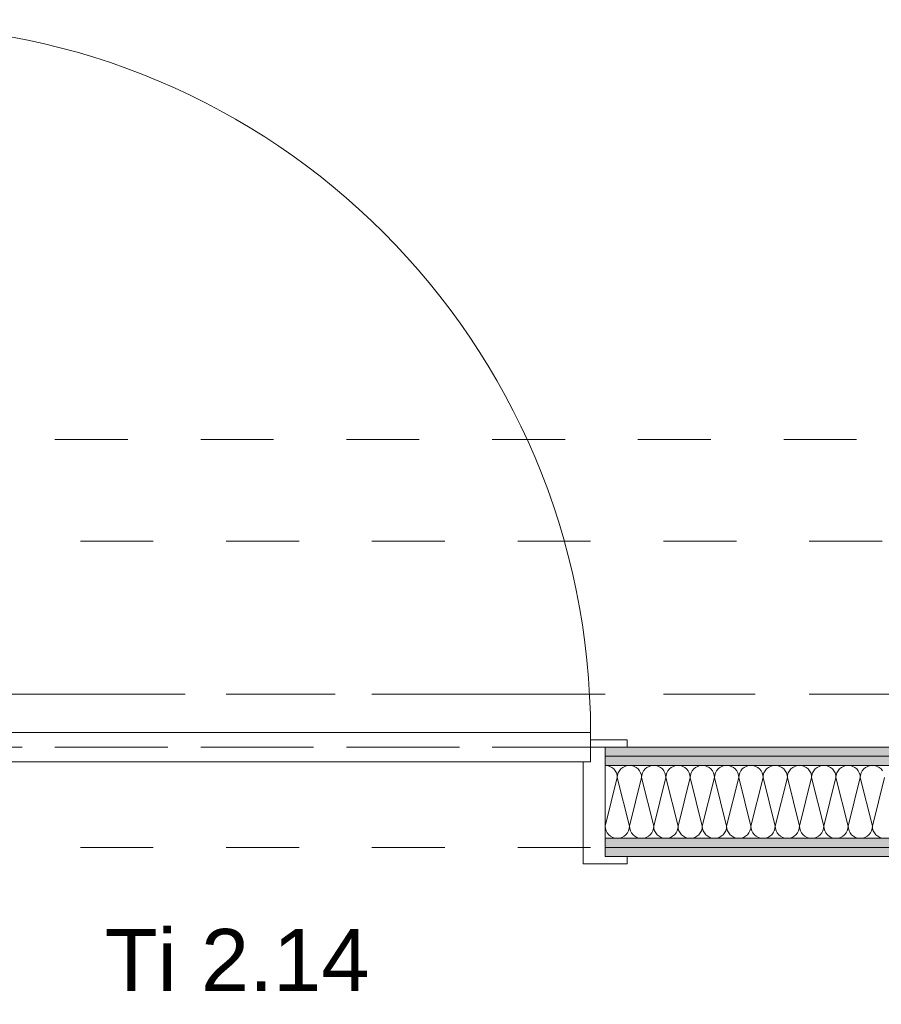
# Model space of a CAD drawing. Header units: metres. Extents: x -4 to 100, y -11 to 17.
# Tile 95 of 256: x 1.9 to 3.08, y 7.87 to 9.23. Entities that reach past the tile are written whole.
import ezdxf

# ---------------------------------------------------------------- set-up
doc = ezdxf.new("R2010")
doc.units = ezdxf.units.M
doc.header["$MEASUREMENT"] = 0
for name, pattern in [('Achse', [0.2, 0.1, -0.05, 0, -0.05]), ('Strichlinie doppelt', [0.546806, 0.264583, -0.105833, 0.070556, -0.105833]), ('Strichlinie eng', [0.115, 0.075, -0.04]), ('Untersicht', [0.1, 0.075, -0.025])]:
    doc.linetypes.add(name, pattern=pattern)
for name, color, linetype in [('152 - Bemaßung_ Beschriftung.Ausbau', 7, 'Continuous'), ('451 - Universal.Achsen Raster', 7, 'Continuous'), ('608 - Struktur.Träger', 7, 'Continuous'), ('650 - Abdeckung.Fußboden Aufbau', 7, 'Continuous'), ('Neubau_606 - Struktur.Wand Innen Ausbau', 7, 'Continuous'), ('Neubau_653 - Abdeckung.TB Verkofferung', 7, 'Continuous')]:
    doc.layers.add(name, color=color, linetype=linetype)
doc.styles.add('ERSTELLTER_STIL_2', font='txt')
doc.dimstyles.new('ERSTELLTER_STIL__3', dxfattribs={"dimtxt": 0.1, "dimasz": 0.0532, "dimexe": 0.18, "dimexo": 0.0625, "dimgap": 0, "dimtad": 1, "dimzin": 0, "dimdsep": 46, "dimtxsty": 'ERSTELLTER_STIL_2', "dimblk": 'ARROWHEAD_2', "dimblk1": 'ARROWHEAD_2', "dimblk2": 'ARROWHEAD_2', "dimcen": 0.09, "dimse1": 1, "dimse2": 1, "dimclrd": 7, "dimclre": 7, "dimclrt": 7, "dimazin": 0, "dimtfac": 1, "dimtdec": 4, "dimtmove": 0, "dimatfit": 3, "dimfxl": 1, "dimtolj": 1, "dimtzin": 0, "dimarcsym": 0})
doc.dimstyles.new('ERSTELLTER_STIL__4', dxfattribs={"dimtxt": 0.1, "dimasz": 0.0532, "dimexe": 0.18, "dimexo": 0.0625, "dimgap": 0, "dimtad": 1, "dimzin": 0, "dimdsep": 46, "dimtxsty": 'ERSTELLTER_STIL_2', "dimblk": 'ARROWHEAD_2', "dimblk1": 'ARROWHEAD_2', "dimblk2": 'ARROWHEAD_2', "dimcen": 0.09, "dimse1": 1, "dimse2": 1, "dimclrd": 7, "dimclre": 7, "dimclrt": 7, "dimazin": 0, "dimtfac": 1, "dimtdec": 4, "dimtmove": 2, "dimatfit": 3, "dimfxl": 1, "dimtolj": 1, "dimtzin": 0, "dimarcsym": 0})
doc.dimstyles.new('ERSTELLTER_STIL__5', dxfattribs={"dimtxt": 0.1, "dimasz": 0.0532, "dimexe": 0.18, "dimexo": 0.0625, "dimgap": 0, "dimtad": 1, "dimtih": 1, "dimtoh": 1, "dimzin": 0, "dimdsep": 46, "dimtxsty": 'ERSTELLTER_STIL_2', "dimblk": 'ARROWHEAD_2', "dimblk1": 'ARROWHEAD_2', "dimblk2": 'ARROWHEAD_2', "dimcen": 0.09, "dimse1": 1, "dimse2": 1, "dimclrd": 7, "dimclre": 7, "dimclrt": 7, "dimazin": 0, "dimtfac": 1, "dimtdec": 4, "dimtmove": 0, "dimatfit": 3, "dimfxl": 1, "dimtolj": 1, "dimtzin": 0, "dimarcsym": 0})
pattern_1 = [(45, (0, 0), (-0.01767767, 0.01767767), [0, -0.025])]

# ---------------------------------------------------------------- blocks, each defined once
blk = doc.blocks.new('*X32')
at = {"layer": 'Neubau_606 - Struktur.Wand Innen Ausbau', "color": 7, "linetype": 'Continuous', "lineweight": 5}
for p, q in [((2.7033, 8.2022), (2.7, 8.2025)), ((2.7, 8.2025), (2.7, 8.2025)), ((2.7064, 8.2012), (2.7033, 8.2022)), ((2.7093, 8.1997), (2.7064, 8.2012)), ((2.7118, 8.1976), (2.7093, 8.1997)), ((2.7241, 8.1997), (2.7215, 8.1976)), ((2.727, 8.2012), (2.7241, 8.1997)), ((2.7301, 8.2022), (2.727, 8.2012)), ((2.7333, 8.2025), (2.7301, 8.2022)), ((2.7366, 8.2022), (2.7333, 8.2025)), ((2.7397, 8.2012), (2.7366, 8.2022)), ((2.7426, 8.1997), (2.7397, 8.2012)), ((2.7451, 8.1976), (2.7426, 8.1997)), ((2.7574, 8.1997), (2.7549, 8.1976)), ((2.7603, 8.2012), (2.7574, 8.1997)), ((2.7634, 8.2022), (2.7603, 8.2012)), ((2.7667, 8.2025), (2.7634, 8.2022)), ((2.7699, 8.2022), (2.7667, 8.2025)), ((2.773, 8.2012), (2.7699, 8.2022)), ((2.7759, 8.1997), (2.773, 8.2012)), ((2.7785, 8.1976), (2.7759, 8.1997)), ((2.7907, 8.1997), (2.7882, 8.1976)), ((2.7936, 8.2012), (2.7907, 8.1997)), ((2.7967, 8.2022), (2.7936, 8.2012)), ((2.8, 8.2025), (2.7967, 8.2022)), ((2.8033, 8.2022), (2.8, 8.2025)), ((2.8064, 8.2012), (2.8033, 8.2022)), ((2.8093, 8.1997), (2.8064, 8.2012)), ((2.8118, 8.1976), (2.8093, 8.1997)), ((2.8241, 8.1997), (2.8215, 8.1976)), ((2.827, 8.2012), (2.8241, 8.1997)), ((2.8301, 8.2022), (2.827, 8.2012)), ((2.8333, 8.2025), (2.8301, 8.2022)), ((2.8366, 8.2022), (2.8333, 8.2025)), ((2.8397, 8.2012), (2.8366, 8.2022)), ((2.8426, 8.1997), (2.8397, 8.2012)), ((2.8451, 8.1976), (2.8426, 8.1997)), ((2.8574, 8.1997), (2.8549, 8.1976)), ((2.8603, 8.2012), (2.8574, 8.1997)), ((2.8634, 8.2022), (2.8603, 8.2012)), ((2.8667, 8.2025), (2.8634, 8.2022)), ((2.8699, 8.2022), (2.8667, 8.2025)), ((2.873, 8.2012), (2.8699, 8.2022)), ((2.8759, 8.1997), (2.873, 8.2012)), ((2.8785, 8.1976), (2.8759, 8.1997)), ((2.8907, 8.1997), (2.8882, 8.1976)), ((2.8936, 8.2012), (2.8907, 8.1997)), ((2.8967, 8.2022), (2.8936, 8.2012)), ((2.9, 8.2025), (2.8967, 8.2022)), ((2.9033, 8.2022), (2.9, 8.2025)), ((2.9064, 8.2012), (2.9033, 8.2022)), ((2.9093, 8.1997), (2.9064, 8.2012)), ((2.9118, 8.1976), (2.9093, 8.1997)), ((2.9241, 8.1997), (2.9215, 8.1976)), ((2.927, 8.2012), (2.9241, 8.1997)), ((2.9301, 8.2022), (2.927, 8.2012)), ((2.9333, 8.2025), (2.9301, 8.2022)), ((2.9366, 8.2022), (2.9333, 8.2025)), ((2.9397, 8.2012), (2.9366, 8.2022)), ((2.9426, 8.1997), (2.9397, 8.2012)), ((2.9451, 8.1976), (2.9426, 8.1997)), ((2.9574, 8.1997), (2.9549, 8.1976)), ((2.9603, 8.2012), (2.9574, 8.1997)), ((2.9634, 8.2022), (2.9603, 8.2012)), ((2.9667, 8.2025), (2.9634, 8.2022)), ((2.9699, 8.2022), (2.9667, 8.2025)), ((2.973, 8.2012), (2.9699, 8.2022)), ((2.9759, 8.1997), (2.973, 8.2012)), ((2.9785, 8.1976), (2.9759, 8.1997)), ((2.9907, 8.1997), (2.9882, 8.1976)), ((2.9936, 8.2012), (2.9907, 8.1997)), ((2.9967, 8.2022), (2.9936, 8.2012)), ((3, 8.2025), (2.9967, 8.2022)), ((3.0033, 8.2022), (3, 8.2025)), ((3.0064, 8.2012), (3.0033, 8.2022)), ((3.0093, 8.1997), (3.0064, 8.2012)), ((3.0118, 8.1976), (3.0093, 8.1997)), ((3.0241, 8.1997), (3.0215, 8.1976)), ((3.027, 8.2012), (3.0241, 8.1997)), ((3.0301, 8.2022), (3.027, 8.2012)), ((3.0333, 8.2025), (3.0301, 8.2022)), ((3.0366, 8.2022), (3.0333, 8.2025)), ((3.0397, 8.2012), (3.0366, 8.2022)), ((3.0426, 8.1997), (3.0397, 8.2012)), ((3.0451, 8.1976), (3.0426, 8.1997)), ((3.0574, 8.1997), (3.0549, 8.1976)), ((3.0603, 8.2012), (3.0574, 8.1997)), ((3.0634, 8.2022), (3.0603, 8.2012)), ((3.0667, 8.2025), (3.0634, 8.2022)), ((3.0699, 8.2022), (3.0667, 8.2025)), ((3.073, 8.2012), (3.0699, 8.2022)), ((3.0759, 8.1997), (3.073, 8.2012)), ((3.0785, 8.1976), (3.0759, 8.1997)), ((2.7, 8.1191), (2.7167, 8.1858)), ((2.7139, 8.1951), (2.7118, 8.1976)), ((2.7154, 8.1922), (2.7139, 8.1951)), ((2.7163, 8.1891), (2.7154, 8.1922)), ((2.7167, 8.1858), (2.7163, 8.1891)), ((2.717, 8.1891), (2.7167, 8.1858)), ((2.7333, 8.1191), (2.7167, 8.1858)), ((2.7179, 8.1922), (2.717, 8.1891)), ((2.7195, 8.1951), (2.7179, 8.1922)), ((2.7215, 8.1976), (2.7195, 8.1951)), ((2.7333, 8.1191), (2.75, 8.1858)), ((2.7472, 8.1951), (2.7451, 8.1976)), ((2.7487, 8.1922), (2.7472, 8.1951)), ((2.7497, 8.1891), (2.7487, 8.1922)), ((2.75, 8.1858), (2.7497, 8.1891)), ((2.7503, 8.1891), (2.75, 8.1858)), ((2.7667, 8.1191), (2.75, 8.1858)), ((2.7513, 8.1922), (2.7503, 8.1891)), ((2.7528, 8.1951), (2.7513, 8.1922)), ((2.7549, 8.1976), (2.7528, 8.1951)), ((2.7667, 8.1191), (2.7833, 8.1858)), ((2.7805, 8.1951), (2.7785, 8.1976)), ((2.7821, 8.1922), (2.7805, 8.1951)), ((2.783, 8.1891), (2.7821, 8.1922)), ((2.7833, 8.1858), (2.783, 8.1891)), ((2.7837, 8.1891), (2.7833, 8.1858)), ((2.8, 8.1191), (2.7833, 8.1858)), ((2.7846, 8.1922), (2.7837, 8.1891)), ((2.7861, 8.1951), (2.7846, 8.1922)), ((2.7882, 8.1976), (2.7861, 8.1951)), ((2.8, 8.1191), (2.8167, 8.1858)), ((2.8139, 8.1951), (2.8118, 8.1976)), ((2.8154, 8.1922), (2.8139, 8.1951)), ((2.8163, 8.1891), (2.8154, 8.1922)), ((2.8167, 8.1858), (2.8163, 8.1891)), ((2.817, 8.1891), (2.8167, 8.1858)), ((2.8333, 8.1191), (2.8167, 8.1858)), ((2.8179, 8.1922), (2.817, 8.1891)), ((2.8195, 8.1951), (2.8179, 8.1922)), ((2.8215, 8.1976), (2.8195, 8.1951)), ((2.8333, 8.1191), (2.85, 8.1858)), ((2.8472, 8.1951), (2.8451, 8.1976)), ((2.8487, 8.1922), (2.8472, 8.1951)), ((2.8497, 8.1891), (2.8487, 8.1922)), ((2.85, 8.1858), (2.8497, 8.1891)), ((2.8503, 8.1891), (2.85, 8.1858)), ((2.8667, 8.1191), (2.85, 8.1858)), ((2.8513, 8.1922), (2.8503, 8.1891)), ((2.8528, 8.1951), (2.8513, 8.1922)), ((2.8549, 8.1976), (2.8528, 8.1951)), ((2.8667, 8.1191), (2.8833, 8.1858)), ((2.8805, 8.1951), (2.8785, 8.1976)), ((2.8821, 8.1922), (2.8805, 8.1951)), ((2.883, 8.1891), (2.8821, 8.1922)), ((2.8833, 8.1858), (2.883, 8.1891)), ((2.8837, 8.1891), (2.8833, 8.1858)), ((2.9, 8.1191), (2.8833, 8.1858)), ((2.8846, 8.1922), (2.8837, 8.1891)), ((2.8861, 8.1951), (2.8846, 8.1922)), ((2.8882, 8.1976), (2.8861, 8.1951)), ((2.9, 8.1191), (2.9167, 8.1858)), ((2.9139, 8.1951), (2.9118, 8.1976)), ((2.9154, 8.1922), (2.9139, 8.1951)), ((2.9163, 8.1891), (2.9154, 8.1922)), ((2.9167, 8.1858), (2.9163, 8.1891)), ((2.917, 8.1891), (2.9167, 8.1858)), ((2.9333, 8.1191), (2.9167, 8.1858)), ((2.9179, 8.1922), (2.917, 8.1891)), ((2.9195, 8.1951), (2.9179, 8.1922)), ((2.9215, 8.1976), (2.9195, 8.1951)), ((2.9333, 8.1191), (2.95, 8.1858)), ((2.9472, 8.1951), (2.9451, 8.1976)), ((2.9487, 8.1922), (2.9472, 8.1951)), ((2.9497, 8.1891), (2.9487, 8.1922)), ((2.95, 8.1858), (2.9497, 8.1891)), ((2.9503, 8.1891), (2.95, 8.1858)), ((2.9667, 8.1191), (2.95, 8.1858)), ((2.9513, 8.1922), (2.9503, 8.1891)), ((2.9528, 8.1951), (2.9513, 8.1922)), ((2.9549, 8.1976), (2.9528, 8.1951)), ((2.9667, 8.1191), (2.9833, 8.1858)), ((2.9805, 8.1951), (2.9785, 8.1976)), ((2.9821, 8.1922), (2.9805, 8.1951)), ((2.983, 8.1891), (2.9821, 8.1922)), ((2.9833, 8.1858), (2.983, 8.1891)), ((2.9837, 8.1891), (2.9833, 8.1858)), ((3, 8.1191), (2.9833, 8.1858)), ((2.9846, 8.1922), (2.9837, 8.1891)), ((2.9861, 8.1951), (2.9846, 8.1922)), ((2.9882, 8.1976), (2.9861, 8.1951)), ((3, 8.1191), (3.0167, 8.1858)), ((3.0139, 8.1951), (3.0118, 8.1976)), ((3.0154, 8.1922), (3.0139, 8.1951)), ((3.0163, 8.1891), (3.0154, 8.1922)), ((3.0167, 8.1858), (3.0163, 8.1891)), ((3.017, 8.1891), (3.0167, 8.1858)), ((3.0333, 8.1191), (3.0167, 8.1858)), ((3.0179, 8.1922), (3.017, 8.1891)), ((3.0195, 8.1951), (3.0179, 8.1922)), ((3.0215, 8.1976), (3.0195, 8.1951)), ((3.0333, 8.1191), (3.05, 8.1858)), ((3.0472, 8.1951), (3.0451, 8.1976)), ((3.0487, 8.1922), (3.0472, 8.1951)), ((3.0497, 8.1891), (3.0487, 8.1922)), ((3.05, 8.1858), (3.0497, 8.1891)), ((3.0503, 8.1891), (3.05, 8.1858)), ((3.0667, 8.1191), (3.05, 8.1858)), ((3.0513, 8.1922), (3.0503, 8.1891)), ((3.0528, 8.1951), (3.0513, 8.1922)), ((3.0549, 8.1976), (3.0528, 8.1951)), ((3.0667, 8.1191), (3.0833, 8.1858)), ((3.0805, 8.1951), (3.0785, 8.1976)), ((2.7, 8.1191), (2.7, 8.1192)), ((2.7, 8.1191), (2.7003, 8.1159)), ((2.7, 8.119), (2.7, 8.1191)), ((2.733, 8.1159), (2.7333, 8.1191)), ((2.7333, 8.1191), (2.7337, 8.1159)), ((2.7663, 8.1159), (2.7667, 8.1191)), ((2.7667, 8.1191), (2.767, 8.1159)), ((2.7997, 8.1159), (2.8, 8.1191)), ((2.8, 8.1191), (2.8003, 8.1159)), ((2.833, 8.1159), (2.8333, 8.1191)), ((2.8333, 8.1191), (2.8337, 8.1159)), ((2.8663, 8.1159), (2.8667, 8.1191)), ((2.8667, 8.1191), (2.867, 8.1159)), ((2.8997, 8.1159), (2.9, 8.1191)), ((2.9, 8.1191), (2.9003, 8.1159)), ((2.933, 8.1159), (2.9333, 8.1191)), ((2.9333, 8.1191), (2.9337, 8.1159)), ((2.9663, 8.1159), (2.9667, 8.1191)), ((2.9667, 8.1191), (2.967, 8.1159)), ((2.9997, 8.1159), (3, 8.1191)), ((3, 8.1191), (3.0003, 8.1159)), ((3.033, 8.1159), (3.0333, 8.1191)), ((3.0333, 8.1191), (3.0337, 8.1159)), ((3.0663, 8.1159), (3.0667, 8.1191)), ((3.0667, 8.1191), (3.067, 8.1159)), ((2.7003, 8.1159), (2.7013, 8.1128)), ((2.7013, 8.1128), (2.7028, 8.1099)), ((2.7028, 8.1099), (2.7049, 8.1074)), ((2.7049, 8.1074), (2.7074, 8.1053)), ((2.7074, 8.1053), (2.7103, 8.1038)), ((2.723, 8.1038), (2.7259, 8.1053)), ((2.7259, 8.1053), (2.7285, 8.1074)), ((2.7285, 8.1074), (2.7305, 8.1099)), ((2.7305, 8.1099), (2.7321, 8.1128)), ((2.7321, 8.1128), (2.733, 8.1159)), ((2.7337, 8.1159), (2.7346, 8.1128)), ((2.7346, 8.1128), (2.7361, 8.1099)), ((2.7361, 8.1099), (2.7382, 8.1074)), ((2.7382, 8.1074), (2.7407, 8.1053)), ((2.7407, 8.1053), (2.7436, 8.1038)), ((2.7564, 8.1038), (2.7593, 8.1053)), ((2.7593, 8.1053), (2.7618, 8.1074)), ((2.7618, 8.1074), (2.7639, 8.1099)), ((2.7639, 8.1099), (2.7654, 8.1128)), ((2.7654, 8.1128), (2.7663, 8.1159)), ((2.767, 8.1159), (2.7679, 8.1128)), ((2.7679, 8.1128), (2.7695, 8.1099)), ((2.7695, 8.1099), (2.7715, 8.1074)), ((2.7715, 8.1074), (2.7741, 8.1053)), ((2.7741, 8.1053), (2.777, 8.1038)), ((2.7897, 8.1038), (2.7926, 8.1053)), ((2.7926, 8.1053), (2.7951, 8.1074)), ((2.7951, 8.1074), (2.7972, 8.1099)), ((2.7972, 8.1099), (2.7987, 8.1128)), ((2.7987, 8.1128), (2.7997, 8.1159)), ((2.8003, 8.1159), (2.8013, 8.1128)), ((2.8013, 8.1128), (2.8028, 8.1099)), ((2.8028, 8.1099), (2.8049, 8.1074)), ((2.8049, 8.1074), (2.8074, 8.1053)), ((2.8074, 8.1053), (2.8103, 8.1038)), ((2.823, 8.1038), (2.8259, 8.1053)), ((2.8259, 8.1053), (2.8285, 8.1074)), ((2.8285, 8.1074), (2.8305, 8.1099)), ((2.8305, 8.1099), (2.8321, 8.1128)), ((2.8321, 8.1128), (2.833, 8.1159)), ((2.8337, 8.1159), (2.8346, 8.1128)), ((2.8346, 8.1128), (2.8361, 8.1099)), ((2.8361, 8.1099), (2.8382, 8.1074)), ((2.8382, 8.1074), (2.8407, 8.1053)), ((2.8407, 8.1053), (2.8436, 8.1038)), ((2.8564, 8.1038), (2.8593, 8.1053)), ((2.8593, 8.1053), (2.8618, 8.1074)), ((2.8618, 8.1074), (2.8639, 8.1099)), ((2.8639, 8.1099), (2.8654, 8.1128)), ((2.8654, 8.1128), (2.8663, 8.1159)), ((2.867, 8.1159), (2.8679, 8.1128)), ((2.8679, 8.1128), (2.8695, 8.1099)), ((2.8695, 8.1099), (2.8715, 8.1074)), ((2.8715, 8.1074), (2.8741, 8.1053)), ((2.8741, 8.1053), (2.877, 8.1038)), ((2.8897, 8.1038), (2.8926, 8.1053)), ((2.8926, 8.1053), (2.8951, 8.1074)), ((2.8951, 8.1074), (2.8972, 8.1099)), ((2.8972, 8.1099), (2.8987, 8.1128)), ((2.8987, 8.1128), (2.8997, 8.1159)), ((2.9003, 8.1159), (2.9013, 8.1128)), ((2.9013, 8.1128), (2.9028, 8.1099)), ((2.9028, 8.1099), (2.9049, 8.1074)), ((2.9049, 8.1074), (2.9074, 8.1053)), ((2.9074, 8.1053), (2.9103, 8.1038)), ((2.923, 8.1038), (2.9259, 8.1053)), ((2.9259, 8.1053), (2.9285, 8.1074)), ((2.9285, 8.1074), (2.9305, 8.1099)), ((2.9305, 8.1099), (2.9321, 8.1128)), ((2.9321, 8.1128), (2.933, 8.1159)), ((2.9337, 8.1159), (2.9346, 8.1128)), ((2.9346, 8.1128), (2.9361, 8.1099)), ((2.9361, 8.1099), (2.9382, 8.1074)), ((2.9382, 8.1074), (2.9407, 8.1053)), ((2.9407, 8.1053), (2.9436, 8.1038)), ((2.9564, 8.1038), (2.9593, 8.1053)), ((2.9593, 8.1053), (2.9618, 8.1074)), ((2.9618, 8.1074), (2.9639, 8.1099)), ((2.9639, 8.1099), (2.9654, 8.1128)), ((2.9654, 8.1128), (2.9663, 8.1159)), ((2.967, 8.1159), (2.9679, 8.1128)), ((2.9679, 8.1128), (2.9695, 8.1099)), ((2.9695, 8.1099), (2.9715, 8.1074)), ((2.9715, 8.1074), (2.9741, 8.1053)), ((2.9741, 8.1053), (2.977, 8.1038)), ((2.9897, 8.1038), (2.9926, 8.1053)), ((2.9926, 8.1053), (2.9951, 8.1074)), ((2.9951, 8.1074), (2.9972, 8.1099)), ((2.9972, 8.1099), (2.9987, 8.1128)), ((2.9987, 8.1128), (2.9997, 8.1159)), ((3.0003, 8.1159), (3.0013, 8.1128)), ((3.0013, 8.1128), (3.0028, 8.1099)), ((3.0028, 8.1099), (3.0049, 8.1074)), ((3.0049, 8.1074), (3.0074, 8.1053)), ((3.0074, 8.1053), (3.0103, 8.1038)), ((3.023, 8.1038), (3.0259, 8.1053)), ((3.0259, 8.1053), (3.0285, 8.1074)), ((3.0285, 8.1074), (3.0305, 8.1099)), ((3.0305, 8.1099), (3.0321, 8.1128)), ((3.0321, 8.1128), (3.033, 8.1159)), ((3.0337, 8.1159), (3.0346, 8.1128)), ((3.0346, 8.1128), (3.0361, 8.1099)), ((3.0361, 8.1099), (3.0382, 8.1074)), ((3.0382, 8.1074), (3.0407, 8.1053)), ((3.0407, 8.1053), (3.0436, 8.1038)), ((3.0564, 8.1038), (3.0593, 8.1053)), ((3.0593, 8.1053), (3.0618, 8.1074)), ((3.0618, 8.1074), (3.0639, 8.1099)), ((3.0639, 8.1099), (3.0654, 8.1128)), ((3.0654, 8.1128), (3.0663, 8.1159)), ((3.067, 8.1159), (3.0679, 8.1128)), ((3.0679, 8.1128), (3.0695, 8.1099)), ((3.0695, 8.1099), (3.0715, 8.1074)), ((3.0715, 8.1074), (3.0741, 8.1053)), ((3.0741, 8.1053), (3.077, 8.1038)), ((2.7103, 8.1038), (2.7134, 8.1028)), ((2.7134, 8.1028), (2.7167, 8.1025)), ((2.7167, 8.1025), (2.7199, 8.1028)), ((2.7199, 8.1028), (2.723, 8.1038)), ((2.7436, 8.1038), (2.7467, 8.1028)), ((2.7467, 8.1028), (2.75, 8.1025)), ((2.75, 8.1025), (2.7533, 8.1028)), ((2.7533, 8.1028), (2.7564, 8.1038)), ((2.777, 8.1038), (2.7801, 8.1028)), ((2.7801, 8.1028), (2.7833, 8.1025)), ((2.7833, 8.1025), (2.7866, 8.1028)), ((2.7866, 8.1028), (2.7897, 8.1038)), ((2.8103, 8.1038), (2.8134, 8.1028)), ((2.8134, 8.1028), (2.8167, 8.1025)), ((2.8167, 8.1025), (2.8199, 8.1028)), ((2.8199, 8.1028), (2.823, 8.1038)), ((2.8436, 8.1038), (2.8467, 8.1028)), ((2.8467, 8.1028), (2.85, 8.1025)), ((2.85, 8.1025), (2.8533, 8.1028)), ((2.8533, 8.1028), (2.8564, 8.1038)), ((2.877, 8.1038), (2.8801, 8.1028)), ((2.8801, 8.1028), (2.8833, 8.1025)), ((2.8833, 8.1025), (2.8866, 8.1028)), ((2.8866, 8.1028), (2.8897, 8.1038)), ((2.9103, 8.1038), (2.9134, 8.1028)), ((2.9134, 8.1028), (2.9167, 8.1025)), ((2.9167, 8.1025), (2.9199, 8.1028)), ((2.9199, 8.1028), (2.923, 8.1038)), ((2.9436, 8.1038), (2.9467, 8.1028)), ((2.9467, 8.1028), (2.95, 8.1025)), ((2.95, 8.1025), (2.9533, 8.1028)), ((2.9533, 8.1028), (2.9564, 8.1038)), ((2.977, 8.1038), (2.9801, 8.1028)), ((2.9801, 8.1028), (2.9833, 8.1025)), ((2.9833, 8.1025), (2.9866, 8.1028)), ((2.9866, 8.1028), (2.9897, 8.1038)), ((3.0103, 8.1038), (3.0134, 8.1028)), ((3.0134, 8.1028), (3.0167, 8.1025)), ((3.0167, 8.1025), (3.0199, 8.1028)), ((3.0199, 8.1028), (3.023, 8.1038)), ((3.0436, 8.1038), (3.0467, 8.1028)), ((3.0467, 8.1028), (3.05, 8.1025)), ((3.05, 8.1025), (3.0533, 8.1028)), ((3.0533, 8.1028), (3.0564, 8.1038)), ((3.077, 8.1038), (3.0801, 8.1028))]:
    blk.add_line(p, q, dxfattribs=at)
blk = doc.blocks.new('*D422')
at = {"layer": '152 - Bemaßung_ Beschriftung.Ausbau', "color": 7, "linetype": 'Continuous', "lineweight": 5}
for p, q in [((-1.71, 8.0977), (-1.64, 8.0573)), ((-1.675, 6.0225), (-1.675, 8.0775)), ((-1.71, 6.0427), (-1.64, 6.0023)), ((-1.6225, 6.0225), (-1.7275, 6.0225)), ((-1.675, 5.8725), (-1.675, 6.0225))]:
    blk.add_line(p, q, dxfattribs=at)
at = {"layer": '152 - Bemaßung_ Beschriftung.Ausbau', "color": 7, "lineweight": 5, "char_height": 0.1, "attachment_point": 7, "rotation": 90, "style": 'ERSTELLTER_STIL_2'}
for s, insert in [('\\A1;{\\pql;\\fArial|b0|i0|c0|p38;15}', (-1.6845, 8.0774)), ('\\A1;{\\pql;\\fArial|b0|i0|c0|p38;2,05\\fArial|b0|i0|c0|p38;\\A1{\\H.66x;\\S5^  ;}}', (-1.6756, 6.8919))]:
    blk.add_mtext(s, dxfattribs=dict(at, insert=insert))
blk = doc.blocks.new('ARROWHEAD_2')
at = {"color": 0, "linetype": 'Continuous', "lineweight": 0}
for p, q in [((-0.378, -0.655), (0.378, 0.655)), ((0, 0), (-1, 0))]:
    blk.add_line(p, q, dxfattribs=at)
blk = doc.blocks.new('*D423')
at = {"layer": '152 - Bemaßung_ Beschriftung.Ausbau', "color": 7, "linetype": 'Continuous', "lineweight": 5}
for p, q in [((-1.71, 8.2477), (-1.64, 8.2073)), ((-1.675, 8.0775), (-1.675, 8.2275)), ((-1.71, 8.0977), (-1.64, 8.0573)), ((-1.6225, 8.0775), (-1.7275, 8.0775)), ((-1.675, 6.0225), (-1.675, 8.0775))]:
    blk.add_line(p, q, dxfattribs=at)
blk = doc.blocks.new('*D424')
at = {"layer": '152 - Bemaßung_ Beschriftung.Ausbau', "color": 7, "linetype": 'Continuous', "lineweight": 5}
for p, q in [((-1.71, 13.4752), (-1.64, 13.4348)), ((-1.675, 8.2275), (-1.675, 13.455)), ((-1.71, 8.2477), (-1.64, 8.2073)), ((-1.6225, 8.2275), (-1.7275, 8.2275)), ((-1.675, 8.0775), (-1.675, 8.2275))]:
    blk.add_line(p, q, dxfattribs=at)
at = {"layer": '152 - Bemaßung_ Beschriftung.Ausbau', "color": 7, "lineweight": 5, "insert": (-1.6756, 10.6581), "char_height": 0.1, "attachment_point": 7, "rotation": 90, "style": 'ERSTELLTER_STIL_2'}
blk.add_mtext('\\A1;{\\pql;\\fArial|b0|i0|c0|p38;5,22\\fArial|b0|i0|c0|p38;\\A1{\\H.66x;\\S75^  ;}}', dxfattribs=at)
blk = doc.blocks.new('*D592')
at = {"layer": '152 - Bemaßung_ Beschriftung.Ausbau', "color": 7, "linetype": 'Continuous', "lineweight": 5}
for p, q in [((1.69, 9.3568), (1.69, 9.4618)), ((2.7, 9.3568), (2.7, 9.4618)), ((1.7102, 9.4443), (1.6698, 9.3743)), ((2.6798, 9.3743), (2.7202, 9.4443)), ((1.69, 9.4093), (2.7, 9.4093)), ((2.7, 9.4093), (2.7342, 9.4093))]:
    blk.add_line(p, q, dxfattribs=at)
at = {"layer": '152 - Bemaßung_ Beschriftung.Ausbau', "color": 7, "lineweight": 5, "char_height": 0.1, "attachment_point": 7, "style": 'ERSTELLTER_STIL_2'}
for s, insert in [('\\A1;{\\pql;\\fArial|b0|i0|c0|p38;2,13\\fArial|b0|i0|c0|p38;\\A1{\\H.66x;\\S5^  ;}}', (2.0369, 9.2699)), ('\\A1;{\\pql;\\fArial|b0|i0|c0|p38;1,01}', (2.062, 9.4293))]:
    blk.add_mtext(s, dxfattribs=dict(at, insert=insert))

msp = doc.modelspace()

# ---------------------------------------------------------------- hatches: boundary and pattern name
at = {"layer": 'Neubau_606 - Struktur.Wand Innen Ausbau', "linetype": 'Continuous', "lineweight": 0, "true_color": 0x000000}
h = msp.add_hatch(dxfattribs=at)
h.set_pattern_fill('Gips_0001', color=18, style=0, pattern_type=2)
h.set_pattern_definition(pattern_1)
h.paths.add_polyline_path([(2.7, 8.2275), (2.7, 8.215), (5.41, 8.215), (5.41, 8.2275)])
h = msp.add_hatch(dxfattribs=at)
h.set_pattern_fill('Gips_0001', color=18, style=0, pattern_type=2)
h.set_pattern_definition(pattern_1)
h.paths.add_polyline_path([(2.7, 8.215), (2.7, 8.2025), (5.41, 8.2025), (5.41, 8.215)])
h = msp.add_hatch(dxfattribs=at)
h.set_pattern_fill('Gips_0001', color=18, style=0, pattern_type=2)
h.set_pattern_definition(pattern_1)
h.paths.add_polyline_path([(2.7, 8.1025), (2.7, 8.09), (5.41, 8.09), (5.41, 8.1025)])
h = msp.add_hatch(dxfattribs=at)
h.set_pattern_fill('Gips_0001', color=18, style=0, pattern_type=2)
h.set_pattern_definition(pattern_1)
h.paths.add_polyline_path([(2.7, 8.09), (2.7, 8.0775), (5.41, 8.0775), (5.41, 8.09)])

# ---------------------------------------------------------------- linework, layer by layer
at = {"layer": '451 - Universal.Achsen Raster', "color": 160, "linetype": 'Strichlinie doppelt', "lineweight": 9, "true_color": 0x3232ff}
msp.add_line((64.935, 8.3), (-3.175, 8.3), dxfattribs=at)
at = {"layer": '608 - Struktur.Träger', "color": 7, "linetype": 'Untersicht', "lineweight": 13}
for p, q in [((0.38, 8.51), (61.88, 8.51)), ((0.38, 8.09), (61.88, 8.09))]:
    msp.add_line(p, q, dxfattribs=at)
at = {"layer": '608 - Struktur.Träger', "color": 7, "linetype": 'Achse', "lineweight": 9}
msp.add_line((0.38, 8.3), (61.88, 8.3), dxfattribs=at)
at = {"layer": '650 - Abdeckung.Fußboden Aufbau', "color": 7, "linetype": 'Strichlinie eng', "lineweight": 13, "flags": 128}
msp.add_lwpolyline([(2.7, 8.2275), (1.69, 8.2275)], dxfattribs=at)
at = {"layer": '650 - Abdeckung.Fußboden Aufbau', "color": 7, "linetype": 'Continuous', "lineweight": 13, "flags": 128}
for points in [[(2.7, 8.2275), (4.045, 8.2275)], [(5.41, 8.2275), (5.41, 8.0775), (2.7, 8.0775), (2.7, 8.2275)]]:
    msp.add_lwpolyline(points, dxfattribs=at)
at = {"layer": 'Neubau_606 - Struktur.Wand Innen Ausbau', "color": 1, "linetype": 'Continuous', "lineweight": 13}
for p, q in [((1.71, 8.2475), (2.68, 8.2475)), ((2.68, 8.2475), (2.68, 8.2075)), ((2.68, 8.2075), (2.68, 8.2375)), ((2.68, 8.2375), (2.73, 8.2375)), ((2.7, 8.2275), (2.7, 8.215)), ((2.73, 8.2275), (2.7, 8.2275)), ((2.7, 8.2275), (2.7, 8.0775)), ((2.7, 8.2275), (2.7, 8.215)), ((2.7, 8.2275), (2.7, 8.215)), ((2.73, 8.2375), (2.73, 8.2275)), ((2.7, 8.215), (2.7, 8.2025)), ((2.7, 8.215), (2.7, 8.2025)), ((2.7, 8.215), (2.7, 8.2025)), ((2.68, 8.2075), (1.71, 8.2075)), ((2.67, 8.0675), (2.67, 8.2075)), ((2.67, 8.2075), (2.68, 8.2075)), ((2.7, 8.2025), (5.41, 8.2025)), ((2.7, 8.2025), (2.7, 8.1025)), ((2.7, 8.2025), (2.7, 8.1025)), ((2.7, 8.2025), (2.7, 8.1025)), ((2.7, 8.1025), (5.41, 8.1025)), ((2.7, 8.1025), (2.7, 8.09)), ((2.7, 8.1025), (2.7, 8.09)), ((2.7, 8.1025), (2.7, 8.09)), ((2.7, 8.09), (2.7, 8.0775)), ((2.7, 8.09), (2.7, 8.0775)), ((2.7, 8.09), (2.7, 8.0775)), ((2.7, 8.0775), (2.73, 8.0775)), ((2.73, 8.0775), (2.73, 8.0675)), ((2.73, 8.0675), (2.67, 8.0675))]:
    msp.add_line(p, q, dxfattribs=at)
at = {"layer": 'Neubau_606 - Struktur.Wand Innen Ausbau', "color": 1, "linetype": 'Continuous', "lineweight": 9}
for p, q in [((2.7, 8.215), (5.41, 8.215)), ((2.7, 8.09), (5.41, 8.09))]:
    msp.add_line(p, q, dxfattribs=at)
at = {"layer": 'Neubau_606 - Struktur.Wand Innen Ausbau', "color": 1, "linetype": 'Continuous', "lineweight": 13, "flags": 128}
for points in [[(4.045, 8.2275), (2.7, 8.2275)], [(2.7, 8.0775), (5.41, 8.0775)]]:
    msp.add_lwpolyline(points, dxfattribs=at)
at = {"layer": 'Neubau_606 - Struktur.Wand Innen Ausbau', "color": 1, "linetype": 'Continuous', "lineweight": 9}
msp.add_arc((1.71, 8.2475), 0.97, 0, 90, dxfattribs=at)
at = {"layer": 'Neubau_653 - Abdeckung.TB Verkofferung', "color": 1, "linetype": 'Untersicht', "lineweight": 9}
for p, q in [((7.645, 8.6495), (0.235, 8.6495)), ((7.645, 8.2275), (0.235, 8.2275))]:
    msp.add_line(p, q, dxfattribs=at)

# ---------------------------------------------------------------- block references
at = {"layer": 'Neubau_606 - Struktur.Wand Innen Ausbau', "color": 1, "lineweight": 13}
msp.add_blockref('*X32', (0, 0), dxfattribs=at)

# ---------------------------------------------------------------- texts
at = {"layer": 'Neubau_606 - Struktur.Wand Innen Ausbau', "color": 1, "lineweight": 13, "insert": (2.195, 7.8931), "char_height": 0.085, "attachment_point": 8, "style": 'ERSTELLTER_STIL_2'}
msp.add_mtext('\\A1;{\\pqc;\\pt0;\\fArial|b0|i0|c0|p38;\\C7;Ti 2.14}', dxfattribs=at)

# ---------------------------------------------------------------- dimensions: what is measured, and where the dimension line sits
at = {"layer": '152 - Bemaßung_ Beschriftung.Ausbau', "color": 7, "linetype": 'Continuous', "lineweight": 5}
for base, p1, p2, dimstyle, picture, middle in [((-1.675, 13.455), (5.7662, 8.2275), (0.225, 13.455), 'ERSTELLTER_STIL__3', '*D424', (-1.745, 10.9612)), ((-1.675, 8.2275), (5.7662, 8.0775), (5.7662, 8.2275), 'ERSTELLTER_STIL__4', '*D423', (-1.7345, 8.1536)), ((-1.675, 8.07748225), (5.7662375, 6.02248227), (5.7662375, 8.07748225), 'ERSTELLTER_STIL__3', '*D422', (-1.745, 7.15685275))]:
    dim = msp.add_linear_dim(base=base, p1=p1, p2=p2, angle=90, dimstyle=dimstyle, dxfattribs=at)
    dim.commit()
    dim.dimension.update_dxf_attribs({"geometry": picture, "text_midpoint": middle, "dimtype": 160, "text_rotation": 90})
dim = msp.add_linear_dim(base=(2.7, 9.4093), p1=(1.69, 8.2275), p2=(2.7, 8.2275), dimstyle='ERSTELLTER_STIL__5', dxfattribs=at)
dim.commit()
dim.dimension.update_dxf_attribs({"geometry": '*D592', "text_midpoint": (2.1918, 9.4793), "dimtype": 160})

doc.saveas('drawing.dxf')
